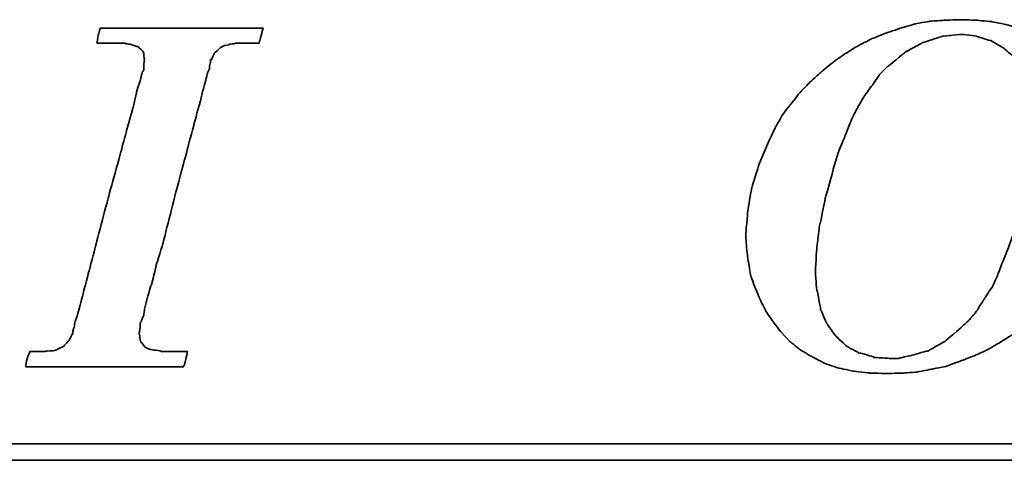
# Model space of a CAD drawing. Header units: millimetres. Extents: x 725 to 1020, y 323 to 423.
# Tile 31 of 54: x 953.73 to 958.97, y 349.09 to 351.43. Entities that reach past the tile are written whole.
import ezdxf

# ---------------------------------------------------------------- set-up
doc = ezdxf.new("R2010")
doc.units = ezdxf.units.MM
doc.header["$LTSCALE"] = 0.15
doc.layers.add('DIM', color=4, linetype='CONTINUOUS')
doc.layers.add('layer 1', color=7, linetype='CONTINUOUS')

# ---------------------------------------------------------------- blocks, each defined once
blk = doc.blocks.new('TBI MOTION logo(完整正式版)')
at = {"layer": 'layer 1', "color": 22, "lineweight": 35}
for points, knots in [([(-11.34375, -6.98375), (-11.34375, -6.98375), (-10.91375, -7.43875), (-10.91375, -7.43875), (-10.91375, -7.43875), (-10.91375, -7.43875), (-10.38625, -7.87125), (-10.38625, -7.87125), (-10.38625, -7.87125), (-10.38625, -7.87125), (-9.81125, -8.20375), (-9.81125, -8.20375), (-9.81125, -8.20375), (-9.81125, -8.20375), (-9.21125, -8.51875), (-9.21125, -8.51875), (-9.21125, -8.51875), (-9.21125, -8.51875), (-8.51625, -8.75875), (-8.51625, -8.75875), (-8.51625, -8.75875), (-8.51625, -8.75875), (-7.77125, -8.90375), (-7.77125, -8.90375), (-7.77125, -8.90375), (-7.77125, -8.90375), (-6.97875, -8.99875), (-6.97875, -8.99875), (-6.97875, -8.99875), (-6.97875, -8.99875), (-6.14125, -9.02375), (-6.14125, -9.02375), (-6.14125, -9.02375), (-6.14125, -9.02375), (-5.37125, -8.99875), (-5.37125, -8.99875), (-5.37125, -8.99875), (-5.37125, -8.99875), (-4.65375, -8.94875), (-4.65375, -8.94875), (-4.65375, -8.94875), (-4.65375, -8.94875), (-3.93375, -8.80625), (-3.93375, -8.80625), (-3.93375, -8.80625), (-3.93375, -8.80625), (-3.21375, -8.66375), (-3.21375, -8.66375), (-3.21375, -8.66375), (-3.21375, -8.66375), (-2.49375, -8.39875), (-2.49375, -8.39875), (-2.49375, -8.39875), (-2.49375, -8.39875), (-1.79875, -8.13375), (-1.79875, -8.13375), (-1.79875, -8.13375), (-1.79875, -8.13375), (-1.17375, -7.84375), (-1.17375, -7.84375), (-1.17375, -7.84375), (-1.17375, -7.84375), (-0.52375, -7.46375), (-0.52375, -7.46375), (-0.52375, -7.46375), (-0.52375, -7.46375), (0.10124, -7.07875), (0.10124, -7.07875), (0.10124, -7.07875), (0.10124, -7.07875), (0.67625, -6.62375), (0.67625, -6.62375), (0.67625, -6.62375), (0.67625, -6.62375), (1.24874, -6.14375), (1.24874, -6.14375), (1.24874, -6.14375), (1.24874, -6.14375), (1.72874, -5.64125), (1.72874, -5.64125), (1.72874, -5.64125), (1.72874, -5.64125), (2.18624, -5.06375), (2.18624, -5.06375), (2.18624, -5.06375), (2.18624, -5.06375), (2.61625, -4.48874), (2.61625, -4.48874), (2.61625, -4.48874), (2.61625, -4.48874), (3.00125, -3.83874), (3.00125, -3.83874), (3.00125, -3.83874), (3.00125, -3.83874), (3.36124, -3.21374), (3.36124, -3.21374), (3.36124, -3.21374), (3.36124, -3.21374), (3.84374, -1.99125), (3.84374, -1.99125), (3.84374, -1.99125), (3.84374, -1.99125), (4.22625, -0.81875), (4.22625, -0.81875), (4.22625, -0.81875), (4.22625, -0.81875), (4.39125, 0.45624), (4.39125, 0.45624), (4.39125, 0.45624), (4.39125, 0.45624), (4.48874, 1.70124), (4.48874, 1.70124), (4.48874, 1.70124), (4.48874, 1.70124), (4.43874, 2.44625), (4.43874, 2.44625), (4.43874, 2.44625), (4.43874, 2.44625), (4.36874, 3.14125), (4.36874, 3.14125), (4.36874, 3.14125), (4.36874, 3.14125), (4.25125, 3.81125), (4.25125, 3.81125), (4.25125, 3.81125), (4.25125, 3.81125), (4.03124, 4.41125), (4.03124, 4.41125), (4.03124, 4.41125), (4.03124, 4.41125), (3.74374, 5.01125), (3.74374, 5.01125), (3.74374, 5.01125), (3.74374, 5.01125), (3.43124, 5.58875), (3.43124, 5.58875), (3.43124, 5.58875), (3.43124, 5.58875), (3.02625, 6.09125), (3.02625, 6.09125), (3.02625, 6.09125), (3.02625, 6.09125), (2.59374, 6.54875), (2.59374, 6.54875), (2.59374, 6.54875), (2.59374, 6.54875), (2.09124, 6.98125), (2.09124, 6.98125), (2.09124, 6.98125), (2.09124, 6.98125), (1.56124, 7.36625), (1.56124, 7.36625), (1.56124, 7.36625), (1.56124, 7.36625), (0.98624, 7.67625), (0.98624, 7.67625), (0.98624, 7.67625), (0.98624, 7.67625), (0.38624, 7.96375), (0.38624, 7.96375), (0.38624, 7.96375), (0.38624, 7.96375), (-0.25875, 8.15625), (-0.25875, 8.15625), (-0.25875, 8.15625), (-0.25875, 8.15625), (-0.98125, 8.30125), (-0.98125, 8.30125), (-0.98125, 8.30125), (-0.98125, 8.30125), (-1.70124, 8.37125), (-1.70124, 8.37125), (-1.70124, 8.37125), (-1.70124, 8.37125), (-2.49375, 8.39624), (-2.49375, 8.39624), (-2.49375, 8.39624), (-2.49375, 8.39624), (-3.28625, 8.37125), (-3.28625, 8.37125), (-3.28625, 8.37125), (-3.28625, 8.37125), (-4.05125, 8.32125), (-4.05125, 8.32125), (-4.05125, 8.32125), (-4.05125, 8.32125), (-4.77375, 8.18125), (-4.77375, 8.18125), (-4.77375, 8.18125), (-4.77375, 8.18125), (-5.51625, 7.96375), (-5.51625, 7.96375), (-5.51625, 7.96375), (-5.51625, 7.96375), (-6.21125, 7.72625), (-6.21125, 7.72625), (-6.21125, 7.72625), (-6.21125, 7.72625), (-6.92875, 7.43625), (-6.92875, 7.43625), (-6.92875, 7.43625), (-6.92875, 7.43625), (-7.57875, 7.10125), (-7.57875, 7.10125), (-7.57875, 7.10125), (-7.57875, 7.10125), (-8.24875, 6.69125), (-8.24875, 6.69125), (-8.24875, 6.69125), (-8.24875, 6.69125), (-8.84875, 6.26125), (-8.84875, 6.26125), (-8.84875, 6.26125), (-8.84875, 6.26125), (-9.42625, 5.78125), (-9.42625, 5.78125), (-9.42625, 5.78125), (-9.42625, 5.78125), (-9.95375, 5.30125), (-9.95375, 5.30125), (-9.95375, 5.30125), (-9.95375, 5.30125), (-10.43375, 4.79624), (-10.43375, 4.79624), (-10.43375, 4.79624), (-10.43375, 4.79624), (-10.88875, 4.22125), (-10.88875, 4.22125), (-10.88875, 4.22125), (-10.88875, 4.22125), (-11.29875, 3.69375), (-11.29875, 3.69375), (-11.29875, 3.69375), (-11.29875, 3.69375), (-11.63375, 3.09125), (-11.63375, 3.09125), (-11.63375, 3.09125), (-11.63375, 3.09125), (-11.91875, 2.49625), (-11.91875, 2.49625), (-11.91875, 2.49625), (-11.91875, 2.49625), (-12.44875, 1.24625), (-12.44875, 1.24625), (-12.44875, 1.24625), (-12.44875, 1.24625), (-12.80875, 0.06874), (-12.80875, 0.06874), (-12.80875, 0.06874), (-12.80875, 0.06874), (-12.99875, -1.07875), (-12.99875, -1.07875), (-12.99875, -1.07875), (-12.99875, -1.07875), (-13.09375, -2.18375), (-13.09375, -2.18375), (-13.09375, -2.18375), (-13.09375, -2.18375), (-13.04875, -2.85375), (-13.04875, -2.85375), (-13.04875, -2.85375), (-13.04875, -2.85375), (-12.97375, -3.50375), (-12.97375, -3.50375), (-12.97375, -3.50375), (-12.97375, -3.50375), (-12.95375, -3.50375), (-12.95375, -3.50375), (-12.95375, -3.50375), (-12.95375, -3.50375), (-12.85375, -4.17375), (-12.85375, -4.17375), (-12.85375, -4.17375), (-12.85375, -4.17375), (-12.63875, -4.77624), (-12.63875, -4.77624), (-12.63875, -4.77624), (-12.63875, -4.77624), (-12.39875, -5.35125), (-12.39875, -5.35125), (-12.39875, -5.35125), (-12.39875, -5.35125), (-12.11375, -5.92875), (-12.11375, -5.92875), (-12.11375, -5.92875), (-12.11375, -5.92875), (-11.75375, -6.45375), (-11.75375, -6.45375), (-11.75375, -6.45375), (-11.75375, -6.45375), (-11.34375, -6.98375), (-11.34375, -6.98375)], [0, 0, 0, 0, 0.01369863, 0.01369863, 0.01369863, 0.01369864, 0.02739726, 0.02739726, 0.02739726, 0.02739727, 0.04109589, 0.04109589, 0.04109589, 0.0410959, 0.05479452, 0.05479452, 0.05479452, 0.05479453, 0.06849315, 0.06849315, 0.06849315, 0.06849316, 0.08219178, 0.08219178, 0.08219178, 0.08219179, 0.09589041, 0.09589041, 0.09589041, 0.09589042, 0.10958904, 0.10958904, 0.10958904, 0.10958905, 0.12328767, 0.12328767, 0.12328767, 0.12328768, 0.1369863, 0.1369863, 0.1369863, 0.13698631, 0.15068493, 0.15068493, 0.15068493, 0.15068494, 0.16438356, 0.16438356, 0.16438356, 0.16438357, 0.17808219, 0.17808219, 0.17808219, 0.1780822, 0.19178082, 0.19178082, 0.19178082, 0.19178083, 0.20547945, 0.20547945, 0.20547945, 0.20547946, 0.21917808, 0.21917808, 0.21917808, 0.21917809, 0.23287671, 0.23287671, 0.23287671, 0.23287672, 0.24657534, 0.24657534, 0.24657534, 0.24657535, 0.26027397, 0.26027397, 0.26027397, 0.26027398, 0.2739726, 0.2739726, 0.2739726, 0.27397261, 0.28767123, 0.28767123, 0.28767123, 0.28767124, 0.30136986, 0.30136986, 0.30136986, 0.30136987, 0.31506849, 0.31506849, 0.31506849, 0.3150685, 0.32876712, 0.32876712, 0.32876712, 0.32876713, 0.34246575, 0.34246575, 0.34246575, 0.34246576, 0.35616438, 0.35616438, 0.35616438, 0.35616439, 0.36986301, 0.36986301, 0.36986301, 0.36986302, 0.38356164, 0.38356164, 0.38356164, 0.38356165, 0.39726027, 0.39726027, 0.39726027, 0.39726028, 0.4109589, 0.4109589, 0.4109589, 0.41095891, 0.42465753, 0.42465753, 0.42465753, 0.42465754, 0.43835616, 0.43835616, 0.43835616, 0.43835617, 0.45205479, 0.45205479, 0.45205479, 0.4520548, 0.46575342, 0.46575342, 0.46575342, 0.46575343, 0.47945205, 0.47945205, 0.47945205, 0.47945206, 0.49315068, 0.49315068, 0.49315068, 0.49315069, 0.50684932, 0.50684932, 0.50684932, 0.50684933, 0.52054795, 0.52054795, 0.52054795, 0.52054796, 0.53424658, 0.53424658, 0.53424658, 0.53424659, 0.54794521, 0.54794521, 0.54794521, 0.54794522, 0.56164384, 0.56164384, 0.56164384, 0.56164385, 0.57534247, 0.57534247, 0.57534247, 0.57534248, 0.5890411, 0.5890411, 0.5890411, 0.58904111, 0.60273973, 0.60273973, 0.60273973, 0.60273974, 0.61643836, 0.61643836, 0.61643836, 0.61643837, 0.63013699, 0.63013699, 0.63013699, 0.630137, 0.64383562, 0.64383562, 0.64383562, 0.64383563, 0.65753425, 0.65753425, 0.65753425, 0.65753426, 0.67123288, 0.67123288, 0.67123288, 0.67123289, 0.68493151, 0.68493151, 0.68493151, 0.68493152, 0.69863014, 0.69863014, 0.69863014, 0.69863015, 0.71232877, 0.71232877, 0.71232877, 0.71232878, 0.7260274, 0.7260274, 0.7260274, 0.72602741, 0.73972603, 0.73972603, 0.73972603, 0.73972604, 0.75342466, 0.75342466, 0.75342466, 0.75342467, 0.76712329, 0.76712329, 0.76712329, 0.7671233, 0.78082192, 0.78082192, 0.78082192, 0.78082193, 0.79452055, 0.79452055, 0.79452055, 0.79452056, 0.80821918, 0.80821918, 0.80821918, 0.80821919, 0.82191781, 0.82191781, 0.82191781, 0.82191782, 0.83561644, 0.83561644, 0.83561644, 0.83561645, 0.84931507, 0.84931507, 0.84931507, 0.84931508, 0.8630137, 0.8630137, 0.8630137, 0.86301371, 0.87671233, 0.87671233, 0.87671233, 0.87671234, 0.89041096, 0.89041096, 0.89041096, 0.89041097, 0.90410959, 0.90410959, 0.90410959, 0.9041096, 0.91780822, 0.91780822, 0.91780822, 0.91780823, 0.93150685, 0.93150685, 0.93150685, 0.93150686, 0.94520548, 0.94520548, 0.94520548, 0.94520549, 0.95890411, 0.95890411, 0.95890411, 0.95890412, 0.97260274, 0.97260274, 0.97260274, 0.97260275, 0.98630137, 0.98630137, 0.98630137, 0.98630138, 1, 1, 1, 1]), ([(-40.59125, -7.94375), (-40.59125, -7.94375), (-40.97375, -7.94375), (-40.97375, -7.94375), (-40.97375, -7.94375), (-40.97375, -7.94375), (-41.38125, -7.94375), (-41.38125, -7.94375), (-41.38125, -7.94375), (-41.38125, -7.94375), (-41.54875, -7.94375), (-41.54875, -7.94375), (-41.54875, -7.94375), (-41.54875, -7.94375), (-41.59875, -7.94375), (-41.59875, -7.94375), (-41.59875, -7.94375), (-41.59875, -7.94375), (-41.88375, -7.94375), (-41.88375, -7.94375), (-41.88375, -7.94375), (-41.88375, -7.94375), (-41.90875, -7.91875), (-41.90875, -7.91875), (-41.90875, -7.91875), (-41.90875, -7.91875), (-42.19875, -7.87125), (-42.19875, -7.87125), (-42.19875, -7.87125), (-42.19875, -7.87125), (-42.43875, -7.82375), (-42.43875, -7.82375), (-42.43875, -7.82375), (-42.43875, -7.82375), (-42.45875, -7.82375), (-42.45875, -7.82375), (-42.45875, -7.82375), (-42.45875, -7.82375), (-42.48625, -7.82375), (-42.48625, -7.82375), (-42.48625, -7.82375), (-42.48625, -7.82375), (-42.67625, -7.72375), (-42.67625, -7.72375), (-42.67625, -7.72375), (-42.67625, -7.72375), (-42.70125, -7.70375), (-42.70125, -7.70375), (-42.70125, -7.70375), (-42.70125, -7.70375), (-42.72375, -7.67875), (-42.72375, -7.67875), (-42.72375, -7.67875), (-42.72375, -7.67875), (-42.86875, -7.48875), (-42.86875, -7.48875), (-42.86875, -7.48875), (-42.86875, -7.48875), (-42.89375, -7.43875), (-42.89375, -7.43875), (-42.89375, -7.43875), (-42.89375, -7.43875), (-42.91875, -7.38875), (-42.91875, -7.38875), (-42.91875, -7.38875), (-42.91875, -7.38875), (-42.93875, -7.12875), (-42.93875, -7.12875), (-42.93875, -7.12875), (-42.93875, -7.12875), (-42.96375, -7.10375), (-42.96375, -7.10375), (-42.96375, -7.10375), (-42.96375, -7.10375), (-42.96375, -7.05375), (-42.96375, -7.05375), (-42.96375, -7.05375), (-42.96375, -7.05375), (-42.96375, -7.00875), (-42.96375, -7.00875), (-42.96375, -7.00875), (-42.96375, -7.00875), (-42.91875, -6.69625), (-42.91875, -6.69625), (-42.91875, -6.69625), (-42.91875, -6.69625), (-42.91875, -6.62375), (-42.91875, -6.62375), (-42.91875, -6.62375), (-42.91875, -6.62375), (-42.91875, -6.59625), (-42.91875, -6.59625), (-42.91875, -6.59625), (-42.91875, -6.59625), (-42.91875, -6.57375), (-42.91875, -6.57375), (-42.91875, -6.57375), (-42.91875, -6.57375), (-42.91875, -6.52875), (-42.91875, -6.52875), (-42.91875, -6.52875), (-42.91875, -6.52875), (-42.89375, -6.50375), (-42.89375, -6.50375), (-42.89375, -6.50375), (-42.89375, -6.50375), (-42.84375, -6.38375), (-42.84375, -6.38375), (-42.84375, -6.38375), (-42.84375, -6.38375), (-42.84375, -6.35875), (-42.84375, -6.35875), (-42.84375, -6.35875), (-42.84375, -6.35875), (-42.74625, -6.14375), (-42.74625, -6.14375), (-42.74625, -6.14375), (-42.74625, -6.14375), (-42.70125, -5.85375), (-42.70125, -5.85375), (-42.70125, -5.85375), (-42.70125, -5.85375), (-42.60375, -5.47125), (-42.60375, -5.47125), (-42.60375, -5.47125), (-42.60375, -5.47125), (-42.60375, -5.44875), (-42.60375, -5.44875), (-42.60375, -5.44875), (-42.60375, -5.44875), (-42.38875, -4.67875), (-42.38875, -4.67875), (-42.38875, -4.67875), (-42.38875, -4.67875), (-42.36375, -4.65375), (-42.36375, -4.65375), (-42.36375, -4.65375), (-42.36375, -4.65375), (-42.12375, -3.69625), (-42.12375, -3.69625), (-42.12375, -3.69625), (-42.12375, -3.69625), (-42.12375, -3.67374), (-42.12375, -3.67374), (-42.12375, -3.67374), (-42.12375, -3.67374), (-41.78875, -2.59374), (-41.78875, -2.59374), (-41.78875, -2.59374), (-41.78875, -2.59374), (-41.18875, -0.19375), (-41.18875, -0.19375), (-41.18875, -0.19375), (-41.18875, -0.19375), (-40.54375, 2.20624), (-40.54375, 2.20624), (-40.54375, 2.20624), (-40.54375, 2.20624), (-40.25375, 3.30875), (-40.25375, 3.30875), (-40.25375, 3.30875), (-40.25375, 3.30875), (-39.98875, 4.27125), (-39.98875, 4.27125), (-39.98875, 4.27125), (-39.98875, 4.27125), (-39.77375, 5.13125), (-39.77375, 5.13125), (-39.77375, 5.13125), (-39.77375, 5.13125), (-39.67875, 5.47125), (-39.67875, 5.47125), (-39.67875, 5.47125), (-39.67875, 5.47125), (-39.60375, 5.75625), (-39.60375, 5.75625), (-39.60375, 5.75625), (-39.60375, 5.75625), (-39.60375, 5.78125), (-39.60375, 5.78125), (-39.60375, 5.78125), (-39.60375, 5.78125), (-39.50875, 5.97125), (-39.50875, 5.97125), (-39.50875, 5.97125), (-39.50875, 5.97125), (-39.50875, 6.13875), (-39.50875, 6.13875), (-39.50875, 6.13875), (-39.50875, 6.13875), (-39.48625, 6.16625), (-39.48625, 6.16625), (-39.48625, 6.16625), (-39.48625, 6.16625), (-39.46125, 6.28625), (-39.46125, 6.28625), (-39.46125, 6.28625), (-39.46125, 6.28625), (-39.46125, 6.42625), (-39.46125, 6.42625), (-39.46125, 6.42625), (-39.46125, 6.42625), (-39.41375, 6.42625), (-39.41375, 6.42625), (-39.41375, 6.42625), (-39.41375, 6.42625), (-39.29375, 6.69125), (-39.29375, 6.69125), (-39.29375, 6.69125), (-39.29375, 6.69125), (-39.26875, 6.74125), (-39.26875, 6.74125), (-39.26875, 6.74125), (-39.26875, 6.74125), (-39.24375, 6.76625), (-39.24375, 6.76625), (-39.24375, 6.76625), (-39.24375, 6.76625), (-38.98375, 7.00624), (-38.98375, 7.00624), (-38.98375, 7.00624), (-38.98375, 7.00624), (-38.95625, 7.02624), (-38.95625, 7.02624), (-38.95625, 7.02624), (-38.95625, 7.02624), (-38.78875, 7.12624), (-38.78875, 7.12624), (-38.78875, 7.12624), (-38.78875, 7.12624), (-38.76375, 7.12624), (-38.76375, 7.12624), (-38.76375, 7.12624), (-38.76375, 7.12624), (-38.74375, 7.12624), (-38.74375, 7.12624), (-38.74375, 7.12624), (-38.74375, 7.12624), (-38.52875, 7.17125), (-38.52875, 7.17125), (-38.52875, 7.17125), (-38.52875, 7.17125), (-38.52875, 7.19624), (-38.52875, 7.19624), (-38.52875, 7.19624), (-38.52875, 7.19624), (-38.50375, 7.19624), (-38.50375, 7.19624), (-38.50375, 7.19624), (-38.50375, 7.19624), (-38.26125, 7.21875), (-38.26125, 7.21875), (-38.26125, 7.21875), (-38.26125, 7.21875), (-38.23875, 7.24624), (-38.23875, 7.24624), (-38.23875, 7.24624), (-38.23875, 7.24624), (-38.21625, 7.24624), (-38.21625, 7.24624), (-38.21625, 7.24624), (-38.21625, 7.24624), (-38.18875, 7.24624), (-38.18875, 7.24624), (-38.18875, 7.24624), (-38.18875, 7.24624), (-37.90375, 7.24624), (-37.90375, 7.24624), (-37.90375, 7.24624), (-37.90375, 7.24624), (-37.85375, 7.24624), (-37.85375, 7.24624), (-37.85375, 7.24624), (-37.85375, 7.24624), (-37.75875, 7.24624), (-37.75875, 7.24624), (-37.75875, 7.24624), (-37.75875, 7.24624), (-37.42375, 7.24624), (-37.42375, 7.24624), (-37.42375, 7.24624), (-37.42375, 7.24624), (-37.08875, 7.24624), (-37.08875, 7.24624), (-37.08875, 7.24624), (-37.08875, 7.24624), (-37.06375, 7.24624), (-37.06375, 7.24624), (-37.06375, 7.24624), (-37.06375, 7.24624), (-37.06375, 7.26624), (-37.06375, 7.26624), (-37.06375, 7.26624), (-37.06375, 7.26624), (-37.03875, 7.29125), (-37.03875, 7.29125), (-37.03875, 7.29125), (-37.03875, 7.29125), (-37.03875, 7.31625), (-37.03875, 7.31625), (-37.03875, 7.31625), (-37.03875, 7.31625), (-36.94125, 7.67625), (-36.94125, 7.67625), (-36.94125, 7.67625), (-36.94125, 7.67625), (-36.86875, 7.98625), (-36.86875, 7.98625), (-36.86875, 7.98625), (-36.86875, 7.98625), (-36.98875, 7.98625), (-36.98875, 7.98625), (-36.98875, 7.98625), (-36.98875, 7.98625), (-37.42375, 7.98625), (-37.42375, 7.98625), (-37.42375, 7.98625), (-37.42375, 7.98625), (-37.94875, 7.98625), (-37.94875, 7.98625), (-37.94875, 7.98625), (-37.94875, 7.98625), (-38.57375, 7.98625), (-38.57375, 7.98625), (-38.57375, 7.98625), (-38.57375, 7.98625), (-39.29375, 7.98625), (-39.29375, 7.98625), (-39.29375, 7.98625), (-39.29375, 7.98625), (-40.82875, 7.98625), (-40.82875, 7.98625), (-40.82875, 7.98625), (-40.82875, 7.98625), (-42.36375, 7.98625), (-42.36375, 7.98625), (-42.36375, 7.98625), (-42.36375, 7.98625), (-43.08375, 7.98625), (-43.08375, 7.98625), (-43.08375, 7.98625), (-43.08375, 7.98625), (-43.70875, 7.98625), (-43.70875, 7.98625), (-43.70875, 7.98625), (-43.70875, 7.98625), (-44.23375, 7.98625), (-44.23375, 7.98625), (-44.23375, 7.98625), (-44.23375, 7.98625), (-44.66875, 7.98625), (-44.66875, 7.98625), (-44.66875, 7.98625), (-44.66875, 7.98625), (-44.88375, 7.98625), (-44.88375, 7.98625), (-44.88375, 7.98625), (-44.88375, 7.98625), (-44.90875, 7.94125), (-44.90875, 7.94125), (-44.90875, 7.94125), (-44.90875, 7.94125), (-44.90875, 7.91625), (-44.90875, 7.91625), (-44.90875, 7.91625), (-44.90875, 7.91625), (-45.00375, 7.55625), (-45.00375, 7.55625), (-45.00375, 7.55625), (-45.00375, 7.55625), (-45.05375, 7.24624), (-45.05375, 7.24624), (-45.05375, 7.24624), (-45.05375, 7.24624), (-44.61875, 7.24624), (-44.61875, 7.24624), (-44.61875, 7.24624), (-44.61875, 7.24624), (-44.11375, 7.24624), (-44.11375, 7.24624), (-44.11375, 7.24624), (-44.11375, 7.24624), (-43.99375, 7.24624), (-43.99375, 7.24624), (-43.99375, 7.24624), (-43.99375, 7.24624), (-43.94625, 7.24624), (-43.94625, 7.24624), (-43.94625, 7.24624), (-43.94625, 7.24624), (-43.92374, 7.24624), (-43.92374, 7.24624), (-43.92374, 7.24624), (-43.92374, 7.24624), (-43.65875, 7.24624), (-43.65875, 7.24624), (-43.65875, 7.24624), (-43.65875, 7.24624), (-43.63875, 7.21875), (-43.63875, 7.21875), (-43.63875, 7.21875), (-43.63875, 7.21875), (-43.46875, 7.19624), (-43.46875, 7.19624), (-43.46875, 7.19624), (-43.46875, 7.19624), (-43.39875, 7.19624), (-43.39875, 7.19624), (-43.39875, 7.19624), (-43.39875, 7.19624), (-43.37125, 7.17125), (-43.37125, 7.17125), (-43.37125, 7.17125), (-43.37125, 7.17125), (-43.34875, 7.17125), (-43.34875, 7.17125), (-43.34875, 7.17125), (-43.34875, 7.17125), (-43.20375, 7.12624), (-43.20375, 7.12624), (-43.20375, 7.12624), (-43.20375, 7.12624), (-43.05875, 7.07624), (-43.05875, 7.07624), (-43.05875, 7.07624), (-43.05875, 7.07624), (-43.01375, 7.07624), (-43.01375, 7.07624), (-43.01375, 7.07624), (-43.01375, 7.07624), (-42.98875, 7.02624), (-42.98875, 7.02624), (-42.98875, 7.02624), (-42.98875, 7.02624), (-42.79875, 6.86125), (-42.79875, 6.86125), (-42.79875, 6.86125), (-42.79875, 6.86125), (-42.77375, 6.81125), (-42.77375, 6.81125), (-42.77375, 6.81125), (-42.77375, 6.81125), (-42.74625, 6.76625), (-42.74625, 6.76625), (-42.74625, 6.76625), (-42.74625, 6.76625), (-42.72375, 6.47625), (-42.72375, 6.47625), (-42.72375, 6.47625), (-42.72375, 6.47625), (-42.70125, 6.45124), (-42.70125, 6.45124), (-42.70125, 6.45124), (-42.70125, 6.45124), (-42.70125, 6.42625), (-42.70125, 6.42625), (-42.70125, 6.42625), (-42.70125, 6.42625), (-42.72375, 6.40625), (-42.72375, 6.40625), (-42.72375, 6.40625), (-42.72375, 6.40625), (-42.74625, 5.97125), (-42.74625, 5.97125), (-42.74625, 5.97125), (-42.74625, 5.97125), (-42.74625, 5.94625), (-42.74625, 5.94625), (-42.74625, 5.94625), (-42.74625, 5.94625), (-42.74625, 5.92625), (-42.74625, 5.92625), (-42.74625, 5.92625), (-42.74625, 5.92625), (-42.77375, 5.87625), (-42.77375, 5.87625), (-42.77375, 5.87625), (-42.77375, 5.87625), (-42.81875, 5.80625), (-42.81875, 5.80625), (-42.81875, 5.80625), (-42.81875, 5.80625), (-42.86875, 5.63625), (-42.86875, 5.63625), (-42.86875, 5.63625), (-42.86875, 5.63625), (-42.91875, 5.39625), (-42.91875, 5.39625), (-42.91875, 5.39625), (-42.91875, 5.39625), (-42.91875, 5.37124), (-42.91875, 5.37124), (-42.91875, 5.37124), (-42.91875, 5.37124), (-43.01375, 5.10874), (-43.01375, 5.10874), (-43.01375, 5.10874), (-43.01375, 5.10874), (-43.10875, 4.77124), (-43.10875, 4.77124), (-43.10875, 4.77124), (-43.10875, 4.77124), (-43.29875, 3.95625), (-43.29875, 3.95625), (-43.29875, 3.95625), (-43.29875, 3.95625), (-43.58875, 2.95125), (-43.58875, 2.95125), (-43.58875, 2.95125), (-43.58875, 2.95125), (-43.87375, 1.87125), (-43.87375, 1.87125), (-43.87375, 1.87125), (-43.87375, 1.87125), (-44.52625, -0.50374), (-44.52625, -0.50374), (-44.52625, -0.50374), (-44.52625, -0.50374), (-45.14875, -2.85375), (-45.14875, -2.85375), (-45.14875, -2.85375), (-45.14875, -2.85375), (-45.43375, -3.95875), (-45.43375, -3.95875), (-45.43375, -3.95875), (-45.43375, -3.95875), (-45.69875, -4.96875), (-45.69875, -4.96875), (-45.69875, -4.96875), (-45.69875, -4.96875), (-45.91375, -5.78375), (-45.91375, -5.78375), (-45.91375, -5.78375), (-45.91375, -5.78375), (-46.01375, -6.11875), (-46.01375, -6.11875), (-46.01375, -6.11875), (-46.01375, -6.11875), (-46.01375, -6.14375), (-46.01375, -6.14375), (-46.01375, -6.14375), (-46.01375, -6.14375), (-46.10875, -6.40875), (-46.10875, -6.40875), (-46.10875, -6.40875), (-46.10875, -6.40875), (-46.15375, -6.64875), (-46.15375, -6.64875), (-46.15375, -6.64875), (-46.15375, -6.64875), (-46.20375, -6.83875), (-46.20375, -6.83875), (-46.20375, -6.83875), (-46.20375, -6.83875), (-46.22875, -6.93375), (-46.22875, -6.93375), (-46.22875, -6.93375), (-46.22875, -6.93375), (-46.22875, -7.07875), (-46.22875, -7.07875), (-46.22875, -7.07875), (-46.22875, -7.07875), (-46.27375, -7.07875), (-46.27375, -7.07875), (-46.27375, -7.07875), (-46.27375, -7.07875), (-46.39375, -7.34375), (-46.39375, -7.34375), (-46.39375, -7.34375), (-46.39375, -7.34375), (-46.39375, -7.36875), (-46.39375, -7.36875), (-46.39375, -7.36875), (-46.39375, -7.36875), (-46.42125, -7.38875), (-46.42125, -7.38875), (-46.42125, -7.38875), (-46.42125, -7.38875), (-46.68375, -7.67875), (-46.68375, -7.67875), (-46.68375, -7.67875), (-46.68375, -7.67875), (-46.70875, -7.70375), (-46.70875, -7.70375), (-46.70875, -7.70375), (-46.70875, -7.70375), (-46.75375, -7.72375), (-46.75375, -7.72375), (-46.75375, -7.72375), (-46.75375, -7.72375), (-47.08875, -7.87125), (-47.08875, -7.87125), (-47.08875, -7.87125), (-47.08875, -7.87125), (-47.11625, -7.87125), (-47.11625, -7.87125), (-47.11625, -7.87125), (-47.11625, -7.87125), (-47.13875, -7.89375), (-47.13875, -7.89375), (-47.13875, -7.89375), (-47.13875, -7.89375), (-47.56875, -7.91875), (-47.56875, -7.91875), (-47.56875, -7.91875), (-47.56875, -7.91875), (-47.59625, -7.94375), (-47.59625, -7.94375), (-47.59625, -7.94375), (-47.59625, -7.94375), (-47.64375, -7.94375), (-47.64375, -7.94375), (-47.64375, -7.94375), (-47.64375, -7.94375), (-47.73625, -7.94375), (-47.73625, -7.94375), (-47.73625, -7.94375), (-47.73625, -7.94375), (-48.07375, -7.94375), (-48.07375, -7.94375), (-48.07375, -7.94375), (-48.07375, -7.94375), (-48.36125, -7.94375), (-48.36125, -7.94375), (-48.36125, -7.94375), (-48.36125, -7.94375), (-48.36125, -7.96625), (-48.36125, -7.96625), (-48.36125, -7.96625), (-48.36125, -7.96625), (-48.36125, -7.99125), (-48.36125, -7.99125), (-48.36125, -7.99125), (-48.36125, -7.99125), (-48.38875, -8.01375), (-48.38875, -8.01375), (-48.38875, -8.01375), (-48.38875, -8.01375), (-48.50875, -8.34875), (-48.50875, -8.34875), (-48.50875, -8.34875), (-48.50875, -8.34875), (-48.55375, -8.68625), (-48.55375, -8.68625), (-48.55375, -8.68625), (-48.55375, -8.68625), (-48.45875, -8.68625), (-48.45875, -8.68625), (-48.45875, -8.68625), (-48.45875, -8.68625), (-48.07375, -8.68625), (-48.07375, -8.68625), (-48.07375, -8.68625), (-48.07375, -8.68625), (-47.52375, -8.68625), (-47.52375, -8.68625), (-47.52375, -8.68625), (-47.52375, -8.68625), (-46.92375, -8.68625), (-46.92375, -8.68625), (-46.92375, -8.68625), (-46.92375, -8.68625), (-46.25375, -8.68625), (-46.25375, -8.68625), (-46.25375, -8.68625), (-46.25375, -8.68625), (-46.20375, -8.68625), (-46.20375, -8.68625), (-46.20375, -8.68625), (-46.20375, -8.68625), (-44.71375, -8.68625), (-44.71375, -8.68625), (-44.71375, -8.68625), (-44.71375, -8.68625), (-43.22875, -8.68625), (-43.22875, -8.68625), (-43.22875, -8.68625), (-43.22875, -8.68625), (-42.55875, -8.68625), (-42.55875, -8.68625), (-42.55875, -8.68625), (-42.55875, -8.68625), (-42.50875, -8.68625), (-42.50875, -8.68625), (-42.50875, -8.68625), (-42.50875, -8.68625), (-41.93375, -8.68625), (-41.93375, -8.68625), (-41.93375, -8.68625), (-41.93375, -8.68625), (-41.38125, -8.68625), (-41.38125, -8.68625), (-41.38125, -8.68625), (-41.38125, -8.68625), (-40.97375, -8.68625), (-40.97375, -8.68625), (-40.97375, -8.68625), (-40.97375, -8.68625), (-40.78125, -8.68625), (-40.78125, -8.68625), (-40.78125, -8.68625), (-40.78125, -8.68625), (-40.78125, -8.63875), (-40.78125, -8.63875), (-40.78125, -8.63875), (-40.78125, -8.63875), (-40.75875, -8.63875), (-40.75875, -8.63875), (-40.75875, -8.63875), (-40.75875, -8.63875), (-40.66375, -8.27875), (-40.66375, -8.27875), (-40.66375, -8.27875), (-40.66375, -8.27875), (-40.59125, -7.94375), (-40.59125, -7.94375)], [0, 0, 0, 0, 0.00558659, 0.00558659, 0.00558659, 0.0055866, 0.01117318, 0.01117318, 0.01117318, 0.01117319, 0.01675978, 0.01675978, 0.01675978, 0.01675979, 0.02234637, 0.02234637, 0.02234637, 0.02234638, 0.02793296, 0.02793296, 0.02793296, 0.02793297, 0.03351955, 0.03351955, 0.03351955, 0.03351956, 0.03910615, 0.03910615, 0.03910615, 0.03910616, 0.04469274, 0.04469274, 0.04469274, 0.04469275, 0.05027933, 0.05027933, 0.05027933, 0.05027934, 0.05586592, 0.05586592, 0.05586592, 0.05586593, 0.06145251, 0.06145251, 0.06145251, 0.06145252, 0.06703911, 0.06703911, 0.06703911, 0.06703912, 0.0726257, 0.0726257, 0.0726257, 0.07262571, 0.07821229, 0.07821229, 0.07821229, 0.0782123, 0.08379888, 0.08379888, 0.08379888, 0.08379889, 0.08938547, 0.08938547, 0.08938547, 0.08938548, 0.09497207, 0.09497207, 0.09497207, 0.09497208, 0.10055866, 0.10055866, 0.10055866, 0.10055867, 0.10614525, 0.10614525, 0.10614525, 0.10614526, 0.11173184, 0.11173184, 0.11173184, 0.11173185, 0.11731844, 0.11731844, 0.11731844, 0.11731845, 0.12290503, 0.12290503, 0.12290503, 0.12290504, 0.12849162, 0.12849162, 0.12849162, 0.12849163, 0.13407821, 0.13407821, 0.13407821, 0.13407822, 0.1396648, 0.1396648, 0.1396648, 0.13966481, 0.1452514, 0.1452514, 0.1452514, 0.14525141, 0.15083799, 0.15083799, 0.15083799, 0.150838, 0.15642458, 0.15642458, 0.15642458, 0.15642459, 0.16201117, 0.16201117, 0.16201117, 0.16201118, 0.16759777, 0.16759777, 0.16759777, 0.16759778, 0.17318436, 0.17318436, 0.17318436, 0.17318437, 0.17877095, 0.17877095, 0.17877095, 0.17877096, 0.18435754, 0.18435754, 0.18435754, 0.18435755, 0.18994413, 0.18994413, 0.18994413, 0.18994414, 0.19553073, 0.19553073, 0.19553073, 0.19553074, 0.20111732, 0.20111732, 0.20111732, 0.20111733, 0.20670391, 0.20670391, 0.20670391, 0.20670392, 0.2122905, 0.2122905, 0.2122905, 0.21229051, 0.21787709, 0.21787709, 0.21787709, 0.2178771, 0.22346369, 0.22346369, 0.22346369, 0.2234637, 0.22905028, 0.22905028, 0.22905028, 0.22905029, 0.23463687, 0.23463687, 0.23463687, 0.23463688, 0.24022346, 0.24022346, 0.24022346, 0.24022347, 0.24581006, 0.24581006, 0.24581006, 0.24581007, 0.25139665, 0.25139665, 0.25139665, 0.25139666, 0.25698324, 0.25698324, 0.25698324, 0.25698325, 0.26256983, 0.26256983, 0.26256983, 0.26256984, 0.26815642, 0.26815642, 0.26815642, 0.26815643, 0.27374302, 0.27374302, 0.27374302, 0.27374303, 0.27932961, 0.27932961, 0.27932961, 0.27932962, 0.2849162, 0.2849162, 0.2849162, 0.28491621, 0.29050279, 0.29050279, 0.29050279, 0.2905028, 0.29608939, 0.29608939, 0.29608939, 0.2960894, 0.30167598, 0.30167598, 0.30167598, 0.30167599, 0.30726257, 0.30726257, 0.30726257, 0.30726258, 0.31284916, 0.31284916, 0.31284916, 0.31284917, 0.31843575, 0.31843575, 0.31843575, 0.31843576, 0.32402235, 0.32402235, 0.32402235, 0.32402236, 0.32960894, 0.32960894, 0.32960894, 0.32960895, 0.33519553, 0.33519553, 0.33519553, 0.33519554, 0.34078212, 0.34078212, 0.34078212, 0.34078213, 0.34636872, 0.34636872, 0.34636872, 0.34636873, 0.35195531, 0.35195531, 0.35195531, 0.35195532, 0.3575419, 0.3575419, 0.3575419, 0.35754191, 0.36312849, 0.36312849, 0.36312849, 0.3631285, 0.36871508, 0.36871508, 0.36871508, 0.36871509, 0.37430168, 0.37430168, 0.37430168, 0.37430169, 0.37988827, 0.37988827, 0.37988827, 0.37988828, 0.38547486, 0.38547486, 0.38547486, 0.38547487, 0.39106145, 0.39106145, 0.39106145, 0.39106146, 0.39664804, 0.39664804, 0.39664804, 0.39664805, 0.40223464, 0.40223464, 0.40223464, 0.40223465, 0.40782123, 0.40782123, 0.40782123, 0.40782124, 0.41340782, 0.41340782, 0.41340782, 0.41340783, 0.41899441, 0.41899441, 0.41899441, 0.41899442, 0.42458101, 0.42458101, 0.42458101, 0.42458102, 0.4301676, 0.4301676, 0.4301676, 0.43016761, 0.43575419, 0.43575419, 0.43575419, 0.4357542, 0.44134078, 0.44134078, 0.44134078, 0.44134079, 0.44692737, 0.44692737, 0.44692737, 0.44692738, 0.45251397, 0.45251397, 0.45251397, 0.45251398, 0.45810056, 0.45810056, 0.45810056, 0.45810057, 0.46368715, 0.46368715, 0.46368715, 0.46368716, 0.46927374, 0.46927374, 0.46927374, 0.46927375, 0.47486034, 0.47486034, 0.47486034, 0.47486035, 0.48044693, 0.48044693, 0.48044693, 0.48044694, 0.48603352, 0.48603352, 0.48603352, 0.48603353, 0.49162011, 0.49162011, 0.49162011, 0.49162012, 0.4972067, 0.4972067, 0.4972067, 0.49720671, 0.5027933, 0.5027933, 0.5027933, 0.50279331, 0.50837989, 0.50837989, 0.50837989, 0.5083799, 0.51396648, 0.51396648, 0.51396648, 0.51396649, 0.51955307, 0.51955307, 0.51955307, 0.51955308, 0.52513966, 0.52513966, 0.52513966, 0.52513967, 0.53072626, 0.53072626, 0.53072626, 0.53072627, 0.53631285, 0.53631285, 0.53631285, 0.53631286, 0.54189944, 0.54189944, 0.54189944, 0.54189945, 0.54748603, 0.54748603, 0.54748603, 0.54748604, 0.55307263, 0.55307263, 0.55307263, 0.55307264, 0.55865922, 0.55865922, 0.55865922, 0.55865923, 0.56424581, 0.56424581, 0.56424581, 0.56424582, 0.5698324, 0.5698324, 0.5698324, 0.56983241, 0.57541899, 0.57541899, 0.57541899, 0.575419, 0.58100559, 0.58100559, 0.58100559, 0.5810056, 0.58659218, 0.58659218, 0.58659218, 0.58659219, 0.59217877, 0.59217877, 0.59217877, 0.59217878, 0.59776536, 0.59776536, 0.59776536, 0.59776537, 0.60335196, 0.60335196, 0.60335196, 0.60335197, 0.60893855, 0.60893855, 0.60893855, 0.60893856, 0.61452514, 0.61452514, 0.61452514, 0.61452515, 0.62011173, 0.62011173, 0.62011173, 0.62011174, 0.62569832, 0.62569832, 0.62569832, 0.62569833, 0.63128492, 0.63128492, 0.63128492, 0.63128493, 0.63687151, 0.63687151, 0.63687151, 0.63687152, 0.6424581, 0.6424581, 0.6424581, 0.64245811, 0.64804469, 0.64804469, 0.64804469, 0.6480447, 0.65363128, 0.65363128, 0.65363128, 0.65363129, 0.65921788, 0.65921788, 0.65921788, 0.65921789, 0.66480447, 0.66480447, 0.66480447, 0.66480448, 0.67039106, 0.67039106, 0.67039106, 0.67039107, 0.67597765, 0.67597765, 0.67597765, 0.67597766, 0.68156425, 0.68156425, 0.68156425, 0.68156426, 0.68715084, 0.68715084, 0.68715084, 0.68715085, 0.69273743, 0.69273743, 0.69273743, 0.69273744, 0.69832402, 0.69832402, 0.69832402, 0.69832403, 0.70391061, 0.70391061, 0.70391061, 0.70391062, 0.70949721, 0.70949721, 0.70949721, 0.70949722, 0.7150838, 0.7150838, 0.7150838, 0.71508381, 0.72067039, 0.72067039, 0.72067039, 0.7206704, 0.72625698, 0.72625698, 0.72625698, 0.72625699, 0.73184358, 0.73184358, 0.73184358, 0.73184359, 0.73743017, 0.73743017, 0.73743017, 0.73743018, 0.74301676, 0.74301676, 0.74301676, 0.74301677, 0.74860335, 0.74860335, 0.74860335, 0.74860336, 0.75418994, 0.75418994, 0.75418994, 0.75418995, 0.75977654, 0.75977654, 0.75977654, 0.75977655, 0.76536313, 0.76536313, 0.76536313, 0.76536314, 0.77094972, 0.77094972, 0.77094972, 0.77094973, 0.77653631, 0.77653631, 0.77653631, 0.77653632, 0.78212291, 0.78212291, 0.78212291, 0.78212292, 0.7877095, 0.7877095, 0.7877095, 0.78770951, 0.79329609, 0.79329609, 0.79329609, 0.7932961, 0.79888268, 0.79888268, 0.79888268, 0.79888269, 0.80446927, 0.80446927, 0.80446927, 0.80446928, 0.81005587, 0.81005587, 0.81005587, 0.81005588, 0.81564246, 0.81564246, 0.81564246, 0.81564247, 0.82122905, 0.82122905, 0.82122905, 0.82122906, 0.82681564, 0.82681564, 0.82681564, 0.82681565, 0.83240223, 0.83240223, 0.83240223, 0.83240224, 0.83798883, 0.83798883, 0.83798883, 0.83798884, 0.84357542, 0.84357542, 0.84357542, 0.84357543, 0.84916201, 0.84916201, 0.84916201, 0.84916202, 0.8547486, 0.8547486, 0.8547486, 0.85474861, 0.8603352, 0.8603352, 0.8603352, 0.86033521, 0.86592179, 0.86592179, 0.86592179, 0.8659218, 0.87150838, 0.87150838, 0.87150838, 0.87150839, 0.87709497, 0.87709497, 0.87709497, 0.87709498, 0.88268156, 0.88268156, 0.88268156, 0.88268157, 0.88826816, 0.88826816, 0.88826816, 0.88826817, 0.89385475, 0.89385475, 0.89385475, 0.89385476, 0.89944134, 0.89944134, 0.89944134, 0.89944135, 0.90502793, 0.90502793, 0.90502793, 0.90502794, 0.91061453, 0.91061453, 0.91061453, 0.91061454, 0.91620112, 0.91620112, 0.91620112, 0.91620113, 0.92178771, 0.92178771, 0.92178771, 0.92178772, 0.9273743, 0.9273743, 0.9273743, 0.92737431, 0.93296089, 0.93296089, 0.93296089, 0.9329609, 0.93854749, 0.93854749, 0.93854749, 0.9385475, 0.94413408, 0.94413408, 0.94413408, 0.94413409, 0.94972067, 0.94972067, 0.94972067, 0.94972068, 0.95530726, 0.95530726, 0.95530726, 0.95530727, 0.96089385, 0.96089385, 0.96089385, 0.96089386, 0.96648045, 0.96648045, 0.96648045, 0.96648046, 0.97206704, 0.97206704, 0.97206704, 0.97206705, 0.97765363, 0.97765363, 0.97765363, 0.97765364, 0.98324022, 0.98324022, 0.98324022, 0.98324023, 0.98882682, 0.98882682, 0.98882682, 0.98882683, 0.99441341, 0.99441341, 0.99441341, 0.99441342, 1, 1, 1, 1]), ([(-8.77875, 1.03124), (-8.77875, 1.03124), (-8.51625, 1.89625), (-8.51625, 1.89625), (-8.51625, 1.89625), (-8.51625, 1.89625), (-8.20375, 2.66375), (-8.20375, 2.66375), (-8.20375, 2.66375), (-8.20375, 2.66375), (-7.91625, 3.38125), (-7.91625, 3.38125), (-7.91625, 3.38125), (-7.91625, 3.38125), (-7.91625, 3.40624), (-7.91625, 3.40624), (-7.91625, 3.40624), (-7.91625, 3.40624), (-7.57875, 4.07624), (-7.57875, 4.07624), (-7.57875, 4.07624), (-7.57875, 4.07624), (-7.24375, 4.65125), (-7.24375, 4.65125), (-7.24375, 4.65125), (-7.24375, 4.65125), (-7.21875, 4.65125), (-7.21875, 4.65125), (-7.21875, 4.65125), (-7.21875, 4.65125), (-7.21875, 4.67624), (-7.21875, 4.67624), (-7.21875, 4.67624), (-7.21875, 4.67624), (-6.83625, 5.20375), (-6.83625, 5.20375), (-6.83625, 5.20375), (-6.83625, 5.20375), (-6.49875, 5.68625), (-6.49875, 5.68625), (-6.49875, 5.68625), (-6.49875, 5.68625), (-6.49875, 5.70625), (-6.49875, 5.70625), (-6.49875, 5.70625), (-6.49875, 5.70625), (-6.11625, 6.09125), (-6.11625, 6.09125), (-6.11625, 6.09125), (-6.11625, 6.09125), (-6.09125, 6.09125), (-6.09125, 6.09125), (-6.09125, 6.09125), (-6.09125, 6.09125), (-5.27375, 6.76625), (-5.27375, 6.76625), (-5.27375, 6.76625), (-5.27375, 6.76625), (-5.24875, 6.76625), (-5.24875, 6.76625), (-5.24875, 6.76625), (-5.24875, 6.76625), (-5.24875, 6.78625), (-5.24875, 6.78625), (-5.24875, 6.78625), (-5.24875, 6.78625), (-4.38875, 7.26624), (-4.38875, 7.26624), (-4.38875, 7.26624), (-4.38875, 7.26624), (-4.36125, 7.26624), (-4.36125, 7.26624), (-4.36125, 7.26624), (-4.36125, 7.26624), (-3.93375, 7.41125), (-3.93375, 7.41125), (-3.93375, 7.41125), (-3.93375, 7.41125), (-3.47375, 7.55625), (-3.47375, 7.55625), (-3.47375, 7.55625), (-3.47375, 7.55625), (-3.45375, 7.55625), (-3.45375, 7.55625), (-3.45375, 7.55625), (-3.45375, 7.55625), (-3.42875, 7.58124), (-3.42875, 7.58124), (-3.42875, 7.58124), (-3.42875, 7.58124), (-2.97375, 7.62625), (-2.97375, 7.62625), (-2.97375, 7.62625), (-2.97375, 7.62625), (-2.49375, 7.67625), (-2.49375, 7.67625), (-2.49375, 7.67625), (-2.49375, 7.67625), (-2.46875, 7.67625), (-2.46875, 7.67625), (-2.46875, 7.67625), (-2.46875, 7.67625), (-1.70124, 7.58124), (-1.70124, 7.58124), (-1.70124, 7.58124), (-1.70124, 7.58124), (-1.67875, 7.55625), (-1.67875, 7.55625), (-1.67875, 7.55625), (-1.67875, 7.55625), (-1.65375, 7.55625), (-1.65375, 7.55625), (-1.65375, 7.55625), (-1.65375, 7.55625), (-1.03125, 7.36625), (-1.03125, 7.36625), (-1.03125, 7.36625), (-1.03125, 7.36625), (-1.00625, 7.36625), (-1.00625, 7.36625), (-1.00625, 7.36625), (-1.00625, 7.36625), (-0.43124, 7.02624), (-0.43124, 7.02624), (-0.43124, 7.02624), (-0.43124, 7.02624), (-0.40625, 7.00624), (-0.40625, 7.00624), (-0.40625, 7.00624), (-0.40625, 7.00624), (0.12124, 6.57124), (0.12124, 6.57124), (0.12124, 6.57124), (0.12124, 6.57124), (0.14624, 6.54875), (0.14624, 6.54875), (0.14624, 6.54875), (0.14624, 6.54875), (0.17124, 6.52375), (0.17124, 6.52375), (0.17124, 6.52375), (0.17124, 6.52375), (0.55625, 5.89875), (0.55625, 5.89875), (0.55625, 5.89875), (0.55625, 5.89875), (0.55625, 5.87625), (0.55625, 5.87625), (0.55625, 5.87625), (0.55625, 5.87625), (0.84124, 5.15625), (0.84124, 5.15625), (0.84124, 5.15625), (0.84124, 5.15625), (0.84124, 5.13125), (0.84124, 5.13125), (0.84124, 5.13125), (0.84124, 5.13125), (1.03624, 4.31875), (1.03624, 4.31875), (1.03624, 4.31875), (1.03624, 4.31875), (1.05624, 4.31875), (1.05624, 4.31875), (1.05624, 4.31875), (1.05624, 4.31875), (1.05624, 4.29125), (1.05624, 4.29125), (1.05624, 4.29125), (1.05624, 4.29125), (1.10625, 3.33125), (1.10625, 3.33125), (1.10625, 3.33125), (1.10625, 3.33125), (1.10625, 3.30875), (1.10625, 3.30875), (1.10625, 3.30875), (1.10625, 3.30875), (1.05624, 2.20624), (1.05624, 2.20624), (1.05624, 2.20624), (1.05624, 2.20624), (1.05624, 2.18124), (1.05624, 2.18124), (1.05624, 2.18124), (1.05624, 2.18124), (0.86624, 0.93624), (0.86624, 0.93624), (0.86624, 0.93624), (0.86624, 0.93624), (0.84124, 0.93624), (0.84124, 0.93624), (0.84124, 0.93624), (0.84124, 0.93624), (0.55625, -0.45874), (0.55625, -0.45874), (0.55625, -0.45874), (0.55625, -0.45874), (0.12124, -1.99125), (0.12124, -1.99125), (0.12124, -1.99125), (0.12124, -1.99125), (0.12124, -2.01874), (0.12124, -2.01874), (0.12124, -2.01874), (0.12124, -2.01874), (-0.13874, -2.78375), (-0.13874, -2.78375), (-0.13874, -2.78375), (-0.13874, -2.78375), (-0.43124, -3.50375), (-0.43124, -3.50375), (-0.43124, -3.50375), (-0.43124, -3.50375), (-0.69375, -4.19875), (-0.69375, -4.19875), (-0.69375, -4.19875), (-0.69375, -4.19875), (-0.69375, -4.22375), (-0.69375, -4.22375), (-0.69375, -4.22375), (-0.69375, -4.22375), (-0.98125, -4.82374), (-0.98125, -4.82374), (-0.98125, -4.82374), (-0.98125, -4.82374), (-1.00625, -4.82374), (-1.00625, -4.82374), (-1.00625, -4.82374), (-1.00625, -4.82374), (-1.33875, -5.35125), (-1.33875, -5.35125), (-1.33875, -5.35125), (-1.33875, -5.35125), (-1.67875, -5.87875), (-1.67875, -5.87875), (-1.67875, -5.87875), (-1.67875, -5.87875), (-1.67875, -5.90375), (-1.67875, -5.90375), (-1.67875, -5.90375), (-1.67875, -5.90375), (-2.05875, -6.35875), (-2.05875, -6.35875), (-2.05875, -6.35875), (-2.05875, -6.35875), (-2.08375, -6.38375), (-2.08375, -6.38375), (-2.08375, -6.38375), (-2.08375, -6.38375), (-2.46875, -6.74375), (-2.46875, -6.74375), (-2.46875, -6.74375), (-2.46875, -6.74375), (-3.25875, -7.41625), (-3.25875, -7.41625), (-3.25875, -7.41625), (-3.25875, -7.41625), (-3.28625, -7.43875), (-3.28625, -7.43875), (-3.28625, -7.43875), (-3.28625, -7.43875), (-4.12375, -7.91875), (-4.12375, -7.91875), (-4.12375, -7.91875), (-4.12375, -7.91875), (-4.14875, -7.91875), (-4.14875, -7.91875), (-4.14875, -7.91875), (-4.14875, -7.91875), (-4.17125, -7.91875), (-4.17125, -7.91875), (-4.17125, -7.91875), (-4.17125, -7.91875), (-5.03375, -8.15875), (-5.03375, -8.15875), (-5.03375, -8.15875), (-5.03375, -8.15875), (-5.51625, -8.25625), (-5.51625, -8.25625), (-5.51625, -8.25625), (-5.51625, -8.25625), (-5.54125, -8.27875), (-5.54125, -8.27875), (-5.54125, -8.27875), (-5.54125, -8.27875), (-5.56375, -8.27875), (-5.56375, -8.27875), (-5.56375, -8.27875), (-5.56375, -8.27875), (-5.99625, -8.27875), (-5.99625, -8.27875), (-5.99625, -8.27875), (-5.99625, -8.27875), (-6.76375, -8.23125), (-6.76375, -8.23125), (-6.76375, -8.23125), (-6.76375, -8.23125), (-6.78875, -8.23125), (-6.78875, -8.23125), (-6.78875, -8.23125), (-6.78875, -8.23125), (-6.78875, -8.20375), (-6.78875, -8.20375), (-6.78875, -8.20375), (-6.78875, -8.20375), (-7.45875, -8.01375), (-7.45875, -8.01375), (-7.45875, -8.01375), (-7.45875, -8.01375), (-7.48375, -8.01375), (-7.48375, -8.01375), (-7.48375, -8.01375), (-7.48375, -8.01375), (-7.50875, -8.01375), (-7.50875, -8.01375), (-7.50875, -8.01375), (-7.50875, -8.01375), (-8.13125, -7.67875), (-8.13125, -7.67875), (-8.13125, -7.67875), (-8.13125, -7.67875), (-8.15625, -7.65375), (-8.15625, -7.65375), (-8.15625, -7.65375), (-8.15625, -7.65375), (-8.65875, -7.17375), (-8.65875, -7.17375), (-8.65875, -7.17375), (-8.65875, -7.17375), (-8.68375, -7.14875), (-8.68375, -7.14875), (-8.68375, -7.14875), (-8.68375, -7.14875), (-9.08875, -6.57375), (-9.08875, -6.57375), (-9.08875, -6.57375), (-9.08875, -6.57375), (-9.11375, -6.54875), (-9.11375, -6.54875), (-9.11375, -6.54875), (-9.11375, -6.54875), (-9.11375, -6.52875), (-9.11375, -6.52875), (-9.11375, -6.52875), (-9.11375, -6.52875), (-9.40375, -5.85375), (-9.40375, -5.85375), (-9.40375, -5.85375), (-9.40375, -5.85375), (-9.40375, -5.82875), (-9.40375, -5.82875), (-9.40375, -5.82875), (-9.40375, -5.82875), (-9.56875, -4.96875), (-9.56875, -4.96875), (-9.56875, -4.96875), (-9.56875, -4.96875), (-9.59375, -4.94375), (-9.59375, -4.94375), (-9.59375, -4.94375), (-9.59375, -4.94375), (-9.66375, -4.03375), (-9.66375, -4.03375), (-9.66375, -4.03375), (-9.66375, -4.03375), (-9.66375, -4.00875), (-9.66375, -4.00875), (-9.66375, -4.00875), (-9.66375, -4.00875), (-9.59375, -2.85375), (-9.59375, -2.85375), (-9.59375, -2.85375), (-9.59375, -2.85375), (-9.45125, -1.65875), (-9.45125, -1.65875), (-9.45125, -1.65875), (-9.45125, -1.65875), (-9.42625, -1.63375), (-9.42625, -1.63375), (-9.42625, -1.63375), (-9.42625, -1.63375), (-9.16125, -0.33875), (-9.16125, -0.33875), (-9.16125, -0.33875), (-9.16125, -0.33875), (-8.77875, 1.00624), (-8.77875, 1.00624), (-8.77875, 1.00624), (-8.77875, 1.00624), (-8.77875, 1.03124), (-8.77875, 1.03124)], [0, 0, 0, 0, 0.01020408, 0.01020408, 0.01020408, 0.01020409, 0.02040816, 0.02040816, 0.02040816, 0.02040817, 0.03061224, 0.03061224, 0.03061224, 0.03061225, 0.04081633, 0.04081633, 0.04081633, 0.04081634, 0.05102041, 0.05102041, 0.05102041, 0.05102042, 0.06122449, 0.06122449, 0.06122449, 0.0612245, 0.07142857, 0.07142857, 0.07142857, 0.07142858, 0.08163265, 0.08163265, 0.08163265, 0.08163266, 0.09183673, 0.09183673, 0.09183673, 0.09183674, 0.10204082, 0.10204082, 0.10204082, 0.10204083, 0.1122449, 0.1122449, 0.1122449, 0.11224491, 0.12244898, 0.12244898, 0.12244898, 0.12244899, 0.13265306, 0.13265306, 0.13265306, 0.13265307, 0.14285714, 0.14285714, 0.14285714, 0.14285715, 0.15306122, 0.15306122, 0.15306122, 0.15306123, 0.16326531, 0.16326531, 0.16326531, 0.16326532, 0.17346939, 0.17346939, 0.17346939, 0.1734694, 0.18367347, 0.18367347, 0.18367347, 0.18367348, 0.19387755, 0.19387755, 0.19387755, 0.19387756, 0.20408163, 0.20408163, 0.20408163, 0.20408164, 0.21428571, 0.21428571, 0.21428571, 0.21428572, 0.2244898, 0.2244898, 0.2244898, 0.22448981, 0.23469388, 0.23469388, 0.23469388, 0.23469389, 0.24489796, 0.24489796, 0.24489796, 0.24489797, 0.25510204, 0.25510204, 0.25510204, 0.25510205, 0.26530612, 0.26530612, 0.26530612, 0.26530613, 0.2755102, 0.2755102, 0.2755102, 0.27551021, 0.28571429, 0.28571429, 0.28571429, 0.2857143, 0.29591837, 0.29591837, 0.29591837, 0.29591838, 0.30612245, 0.30612245, 0.30612245, 0.30612246, 0.31632653, 0.31632653, 0.31632653, 0.31632654, 0.32653061, 0.32653061, 0.32653061, 0.32653062, 0.33673469, 0.33673469, 0.33673469, 0.3367347, 0.34693878, 0.34693878, 0.34693878, 0.34693879, 0.35714286, 0.35714286, 0.35714286, 0.35714287, 0.36734694, 0.36734694, 0.36734694, 0.36734695, 0.37755102, 0.37755102, 0.37755102, 0.37755103, 0.3877551, 0.3877551, 0.3877551, 0.38775511, 0.39795918, 0.39795918, 0.39795918, 0.39795919, 0.40816327, 0.40816327, 0.40816327, 0.40816328, 0.41836735, 0.41836735, 0.41836735, 0.41836736, 0.42857143, 0.42857143, 0.42857143, 0.42857144, 0.43877551, 0.43877551, 0.43877551, 0.43877552, 0.44897959, 0.44897959, 0.44897959, 0.4489796, 0.45918367, 0.45918367, 0.45918367, 0.45918368, 0.46938776, 0.46938776, 0.46938776, 0.46938777, 0.47959184, 0.47959184, 0.47959184, 0.47959185, 0.48979592, 0.48979592, 0.48979592, 0.48979593, 0.5, 0.5, 0.5, 0.50000001, 0.51020408, 0.51020408, 0.51020408, 0.51020409, 0.52040816, 0.52040816, 0.52040816, 0.52040817, 0.53061224, 0.53061224, 0.53061224, 0.53061225, 0.54081633, 0.54081633, 0.54081633, 0.54081634, 0.55102041, 0.55102041, 0.55102041, 0.55102042, 0.56122449, 0.56122449, 0.56122449, 0.5612245, 0.57142857, 0.57142857, 0.57142857, 0.57142858, 0.58163265, 0.58163265, 0.58163265, 0.58163266, 0.59183673, 0.59183673, 0.59183673, 0.59183674, 0.60204082, 0.60204082, 0.60204082, 0.60204083, 0.6122449, 0.6122449, 0.6122449, 0.61224491, 0.62244898, 0.62244898, 0.62244898, 0.62244899, 0.63265306, 0.63265306, 0.63265306, 0.63265307, 0.64285714, 0.64285714, 0.64285714, 0.64285715, 0.65306122, 0.65306122, 0.65306122, 0.65306123, 0.66326531, 0.66326531, 0.66326531, 0.66326532, 0.67346939, 0.67346939, 0.67346939, 0.6734694, 0.68367347, 0.68367347, 0.68367347, 0.68367348, 0.69387755, 0.69387755, 0.69387755, 0.69387756, 0.70408163, 0.70408163, 0.70408163, 0.70408164, 0.71428571, 0.71428571, 0.71428571, 0.71428572, 0.7244898, 0.7244898, 0.7244898, 0.72448981, 0.73469388, 0.73469388, 0.73469388, 0.73469389, 0.74489796, 0.74489796, 0.74489796, 0.74489797, 0.75510204, 0.75510204, 0.75510204, 0.75510205, 0.76530612, 0.76530612, 0.76530612, 0.76530613, 0.7755102, 0.7755102, 0.7755102, 0.77551021, 0.78571429, 0.78571429, 0.78571429, 0.7857143, 0.79591837, 0.79591837, 0.79591837, 0.79591838, 0.80612245, 0.80612245, 0.80612245, 0.80612246, 0.81632653, 0.81632653, 0.81632653, 0.81632654, 0.82653061, 0.82653061, 0.82653061, 0.82653062, 0.83673469, 0.83673469, 0.83673469, 0.8367347, 0.84693878, 0.84693878, 0.84693878, 0.84693879, 0.85714286, 0.85714286, 0.85714286, 0.85714287, 0.86734694, 0.86734694, 0.86734694, 0.86734695, 0.87755102, 0.87755102, 0.87755102, 0.87755103, 0.8877551, 0.8877551, 0.8877551, 0.88775511, 0.89795918, 0.89795918, 0.89795918, 0.89795919, 0.90816327, 0.90816327, 0.90816327, 0.90816328, 0.91836735, 0.91836735, 0.91836735, 0.91836736, 0.92857143, 0.92857143, 0.92857143, 0.92857144, 0.93877551, 0.93877551, 0.93877551, 0.93877552, 0.94897959, 0.94897959, 0.94897959, 0.9489796, 0.95918367, 0.95918367, 0.95918367, 0.95918368, 0.96938776, 0.96938776, 0.96938776, 0.96938777, 0.97959184, 0.97959184, 0.97959184, 0.97959185, 0.98979592, 0.98979592, 0.98979592, 0.98979593, 1, 1, 1, 1]), ([(75.90875, -9.47875), (75.90875, -9.47875), (75.90875, -12.28625), (75.90875, -12.28625), (75.90875, -12.28625), (75.90875, -12.28625), (75.90875, -12.47875), (75.90875, -12.47875), (75.90875, -12.47875), (75.90875, -12.47875), (75.71625, -12.47875), (75.71625, -12.47875), (75.71625, -12.47875), (75.71625, -12.47875), (-88.32875, -12.47875), (-88.32875, -12.47875), (-88.32875, -12.47875), (-88.32875, -12.47875), (-88.32875, -13.29375), (-88.32875, -13.29375), (-88.32875, -13.29375), (-88.32875, -13.29375), (82.89125, -13.29375), (82.89125, -13.29375), (82.89125, -13.29375), (82.89125, -13.29375), (75.90875, -9.47875), (75.90875, -9.47875)], [0, 0, 0, 0, 0.14285714, 0.14285714, 0.14285714, 0.14285715, 0.28571429, 0.28571429, 0.28571429, 0.2857143, 0.42857143, 0.42857143, 0.42857143, 0.42857144, 0.57142857, 0.57142857, 0.57142857, 0.57142858, 0.71428571, 0.71428571, 0.71428571, 0.71428572, 0.85714286, 0.85714286, 0.85714286, 0.85714287, 1, 1, 1, 1])]:
    blk.add_open_spline(points, degree=3, knots=knots, dxfattribs=at)

msp = doc.modelspace()

# ---------------------------------------------------------------- block references
at = {"layer": 'DIM', "color": 7, "xscale": 0.1080406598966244, "yscale": 0.1080406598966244, "zscale": 0.1080406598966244}
msp.add_blockref('TBI MOTION logo(完整正式版)', (959.0071, 350.522), dxfattribs=at)

doc.saveas('drawing.dxf')
